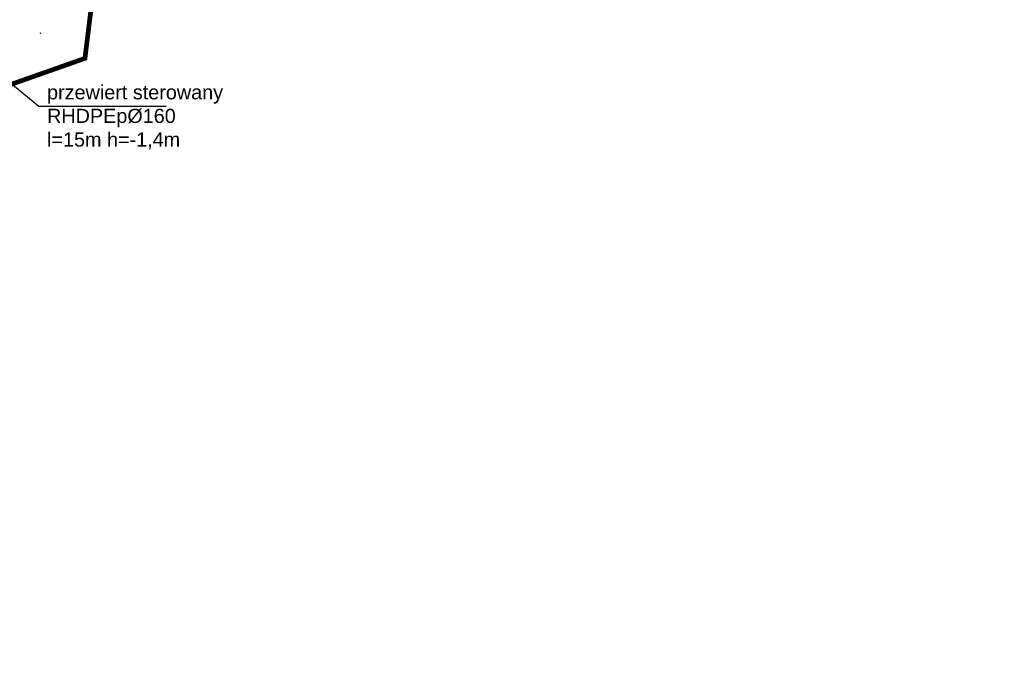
# Model space of a CAD drawing. Header units: millimetres. Extents: x 0 to 6566002, y 0 to 5716629.
# Tile 39 of 99: x 6564140 to 6564245, y 5715866 to 5715935. Entities that reach past the tile are written whole.
import ezdxf
from ezdxf import colors
from ezdxf.entities.mleader import LeaderData, LeaderLine
from ezdxf.math import Vec2, Vec3

# ---------------------------------------------------------------- set-up
doc = ezdxf.new("R2010")
doc.units = ezdxf.units.MM
doc.linetypes.add('DASHED', pattern=[19.05, 12.7, -6.35])
doc.linetypes.add('DEMO2', pattern=[4.7625, 1.5875, -3.175])
doc.layers.add('!IS-W-OPIS RZĘDNYCH', color=160, linetype='Continuous', lineweight=13)
for name, color, linetype in [('E-OPIS', 10, 'Continuous'), ('E-PRZEPUST', 5, 'Continuous'), ('GRANICA', 10, 'DEMO2')]:
    doc.layers.add(name, color=color, linetype=linetype)
doc.styles.get("Standard").update_dxf_attribs({"font": 'arial.ttf'})

msp = doc.modelspace()

# ---------------------------------------------------------------- leaders
at = {"layer": '!IS-W-OPIS RZĘDNYCH'}
ml = msp.add_multileader_mtext('Standard', dxfattribs=at)
ml.set_content('{\\C5;STUDNIA WODOMIERZOWA}', color=256)
ml.set_leader_properties()
ml.build(insert=Vec2(0, 0))
ml.multileader.update_dxf_attribs({"has_text_frame": 1, "text_left_attachment_type": 2, "text_right_attachment_type": 2, "dogleg_length": 0.288, "arrow_head_size": 0.5})
ctx = ml.context
ctx.base_point, ctx.char_height, ctx.arrow_head_size, ctx.landing_gap_size, ctx.plane_origin = Vec3(6564820.407, 5715943.264), 0.8, 0.5, 0.104, Vec3(6564830.685, 5715951.059)
ctx.left_attachment, ctx.right_attachment, ctx.text_align_type, ctx.attachment_type = 2, 2, 1, 1
notes = []
notes.append((ctx, [(0, (0, 0, 0), (0, 0), (1, 0), 1, [])]))
ctx.mtext.insert, ctx.mtext.width, ctx.mtext.alignment, ctx.mtext.flow_direction = Vec3(6564825.378, 5715944.351), 7.02417, 2, 5
ctx.mtext.has_bg_fill, ctx.mtext.bg_color, ctx.mtext.bg_scale_factor, ctx.mtext.bg_transparency, ctx.mtext.use_window_bg_color = 1, -1073741824, 1, 0, 1
for ctx, leaders in notes:
    for number, flags, end, landing, length, lines in leaders:
        leader = LeaderData()
        leader.index, (leader.has_last_leader_line, leader.has_dogleg_vector, leader.attachment_direction) = number, flags
        leader.last_leader_point, leader.dogleg_vector, leader.dogleg_length = Vec3(end), Vec3(landing), length
        for number, points, colour, breaks in lines:
            line = LeaderLine()
            line.index, line.vertices, line.color, line.breaks = number, Vec3.list(points), colors.encode_raw_color(colour), breaks
            leader.lines.append(line)
        ctx.leaders.append(leader)

# ---------------------------------------------------------------- next in the draw order: linework, layer by layer
at = {"layer": 'E-OPIS'}
for p, q in [((6564135.572, 5715931.638), (6564142.435, 5715926.024)), ((6564142.435, 5715926.024), (6564155.927, 5715926.024))]:
    msp.add_line(p, q, dxfattribs=at)
at = {"layer": 'E-PRZEPUST', "linetype": 'DASHED'}
msp.add_line((6564142.594, 5715933.745), (6564142.682, 5715933.771), dxfattribs=at)
at = {"layer": 'GRANICA', "color": 14, "linetype": 'DASHED', "ltscale": 3, "const_width": 0.5}
msp.add_lwpolyline([(6564142.159, 5716015.971), (6564157.608, 5716014.66), (6564147.331, 5715931.073), (6564132.461, 5715925.835), (6564109.365, 5715933.649), (6564084.178, 5715932.99), (6564086.38, 5715748.411), (6564059.026, 5715748.411), (6564057.289, 5715762.524), (6564072.88, 5715765.378), (6564071.44, 5715944.682), (6564134.76, 5715939.767), (6564139.933, 5715993.083), (6564142.159, 5716015.971)], dxfattribs=at)

# ---------------------------------------------------------------- next in the draw order: texts
at = {"layer": 'E-OPIS', "insert": (6564143.32, 5715928.236), "char_height": 1.5, "attachment_point": 1}
msp.add_mtext_dynamic_manual_height_columns('przewiert sterowany\\PRHDPEp%%C160\\Pl=15m h=-1,4m', width=22.54955, gutter_width=12.5, heights=[0], dxfattribs=at)

doc.saveas('drawing.dxf')
